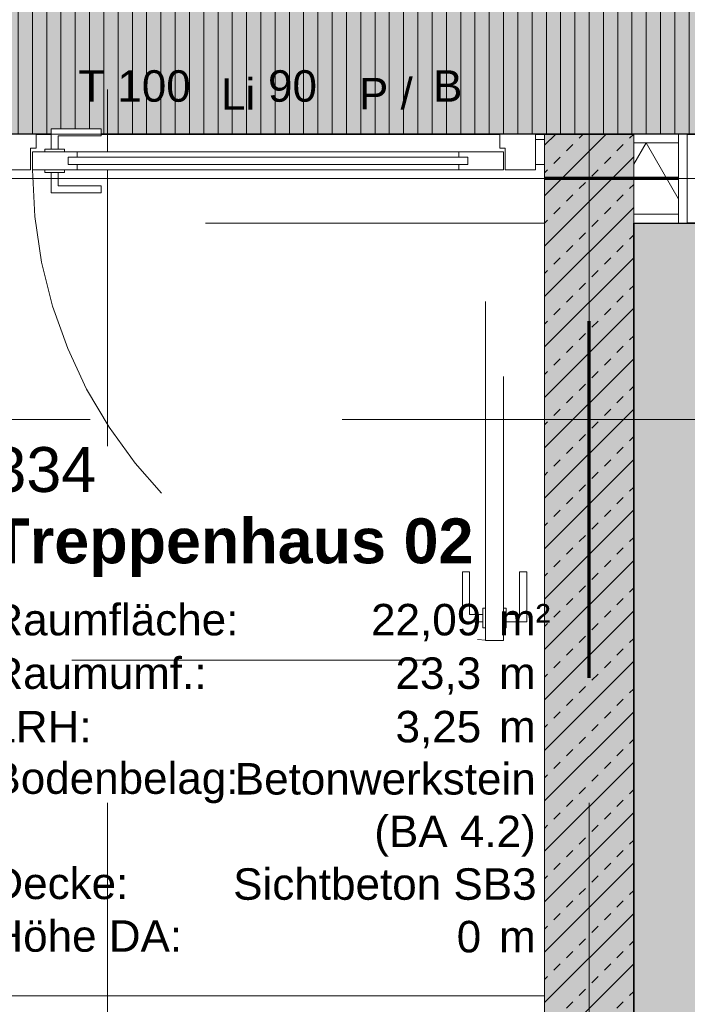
# Model space of a CAD drawing. Header units: metres. Extents: x -49 to 152, y -127 to 99.
# Tile 75 of 177: x -17.8 to -15.93, y -18.52 to -15.75. Entities that reach past the tile are written whole.
import ezdxf
from ezdxf.enums import TextEntityAlignment as Align

# ---------------------------------------------------------------- set-up
doc = ezdxf.new("R2010")
doc.units = ezdxf.units.M
for name, pattern in [('Achsen 01', [5.291531, 3.175, -1.058062, 0.352704, -0.705764]), ('gestrichelt - 01', [2, 1, -1]), ('ISO-07 Punktiert', [0.889, 0.127, -0.762]), ('ISO-08 Lang kurz gestrichelt', [9.144, 6.096, -0.762, 1.524, -0.762]), ('Raster 01', [2, 1, -1]), ('VW-01 Strichlinie kurz', [2, 1, -1])]:
    doc.linetypes.add(name, pattern=pattern)
for name, color, linetype, lineweight, true_color in [('013_Beton und Stahlbetonarbeiten-000 Sichtbeton-333 Außenstütze', 5, 'Continuous', 5, 0x0000ff), ('013_Beton und Stahlbetonarbeiten-000 Sichtbeton-341 tragende In', 5, 'Continuous', 5, 0x0000ff), ('013_Beton und Stahlbetonarbeiten-000 Sichtbeton-344 Innenwandöf', 5, 'Continuous', 5, 0x0000ff), ('021_DA-Oberlichter. Dachausstieg', 7, 'ISO-08 Lang kurz gestrichelt', 18, 0x777777), ('031_Metallbauarbeiten-350 Lamellendecke DS', 7, 'Continuous', 35, 0x666666), ('039_Trockenbauarbeiten-340 Dämmung', 7, 'Continuous', 9, 0xc0c0c0), ('039_Trockenbauarbeiten-350 Deckenspiegel', 7, 'Continuous', 35, 0x008011), ('AV1-Achsen', 1, 'Achsen 01', 18, 0xff0000), ('AV1-Raster', 7, 'Raster 01', 9, 0xa6a6a6), ('AV1-Stempel-Türnummern', 7, 'Continuous', 100, 0x02abea)]:
    doc.layers.add(name, color=color, linetype=linetype, lineweight=lineweight, true_color=true_color)
for name, color, linetype, lineweight in [('013_Beton und Stahlbetonarbeiten-000 Unterzüge', 7, 'ISO-07 Punktiert', 13), ('013_Beton und Stahlbetonarbeiten-340 Innenwände', 7, 'Continuous', 18), ('031_Metallbauarbeiten-340 Innentüren _ Elemente', 7, 'Continuous', 9), ('039_Trockenbauarbeiten-340 Gipskarton', 7, 'Continuous', 9), ('039_Trockenbauarbeiten-alllg.', 7, 'Continuous', 9), ('_1.35m (3D)', 7, 'Continuous', 9), ('_GRU (2D)', 7, 'Continuous', 9), ('_OG 3 (2D)', 7, 'Continuous', 9), ('_OG 3 - DS (2D)', 7, 'Continuous', 9), ('AV1-Brandschutzkonzept-Brandschutzkonzept', 7, 'Continuous', 5), ('AV1-Schnitt Achsen', 7, 'Achsen 01', 18), ('AV1-Stempel-Raumstempel', 7, 'Continuous', 9)]:
    doc.layers.add(name, color=color, linetype=linetype, lineweight=lineweight)
doc.styles.add('Arial', font='arial.ttf')
doc.styles.add('Arial (bold)', font='arialbd.ttf')

# ---------------------------------------------------------------- blocks, each defined once
blk = doc.blocks.new('Group-4')
at = {"layer": 'AV1-Raster'}
for p, q in [((-17.55, -22.95), (-17.55, 1.35)), ((-16.2, -22.95), (-16.2, 1.35)), ((1.35, -16.2), (-40.5, -16.2)), ((1.35, -17.55), (-40.5, -17.55))]:
    blk.add_line(p, q, dxfattribs=at)
blk = doc.blocks.new('1.35m (3D)')
at = {"layer": 'AV1-Raster', "color": 7}
blk.add_blockref('Group-4', (0, 0), dxfattribs=at)
blk = doc.blocks.new('OG 3 - DS (2D)')
at = {"layer": '031_Metallbauarbeiten-350 Lamellendecke DS', "linetype": 'Continuous', "lineweight": 0, "transparency": 33554508}
blk.add_hatch(color=254, dxfattribs=at).paths.add_polyline_path([(-22.825, -5.525), (-22.825, -7.975), (-16.075, -7.975), (-16.075, -13.625), (-22.825, -13.625), (-22.825, -16.075), (-13.625, -16.075), (-13.625, -6.425), (-14.975, -6.425), (-14.975, -5.525)])
at = {"layer": '031_Metallbauarbeiten-350 Lamellendecke DS', "linetype": 'Continuous', "lineweight": 9, "transparency": 33554508}
h = blk.add_hatch(dxfattribs=at)
h.set_pattern_fill('Lamellendecke', color=252, style=0, pattern_type=2)
h.set_pattern_definition([(90, (0, 0), (0.04, 0), [])])
h.paths.add_polyline_path([(-22.825, -5.525), (-22.825, -7.975), (-16.075, -7.975), (-16.075, -13.625), (-22.825, -13.625), (-22.825, -16.075), (-13.625, -16.075), (-13.625, -6.425), (-14.975, -6.425), (-14.975, -5.525)])
at = {"layer": '039_Trockenbauarbeiten-350 Deckenspiegel', "linetype": 'Continuous', "lineweight": 0, "transparency": 33554483}
blk.add_hatch(color=106, dxfattribs=at).paths.add_polyline_path([(-16.075, -16.325), (-16.075, -21.265), (-13.835, -21.265), (-13.835, -17.915), (-14.725, -17.915), (-14.725, -17.765), (-13.835, -17.765), (-13.835, -16.325)])
at = {"layer": '031_Metallbauarbeiten-350 Lamellendecke DS', "flags": 128}
blk.add_lwpolyline([(-22.825, -5.525), (-22.825, -7.975), (-16.075, -7.975), (-16.075, -13.625), (-22.825, -13.625), (-22.825, -16.075), (-13.625, -16.075), (-13.625, -6.425), (-14.975, -6.425), (-14.975, -5.525)], close=True, dxfattribs=at)
at = {"layer": '039_Trockenbauarbeiten-350 Deckenspiegel', "flags": 128}
blk.add_lwpolyline([(-16.075, -16.325), (-16.075, -21.265), (-13.835, -21.265), (-13.835, -17.915), (-14.725, -17.915), (-14.725, -17.765), (-13.835, -17.765), (-13.835, -16.325)], close=True, dxfattribs=at)
blk = doc.blocks.new('Group-155')
at = {"color": 255, "linetype": 'Continuous', "lineweight": 5}
blk.add_wipeout([(-16.1, 14.675), (-16.1, 14.825), (-16.3, 14.825), (-16.3, 14.675)], dxfattribs=at).dxf.layer = '039_Trockenbauarbeiten-340 Dämmung'
blk = doc.blocks.new('Group-156')
at = {"layer": '039_Trockenbauarbeiten-340 Dämmung', "transparency": 33554687, "flags": 128}
blk.add_lwpolyline([(-16.3, 14.675), (-16.1, 14.7905), (-16.1598, 14.825)], dxfattribs=at)
blk = doc.blocks.new('Group-157')
at = {"layer": '039_Trockenbauarbeiten-340 Dämmung'}
blk.add_blockref('Group-155', (0, 0), dxfattribs=at)
at = {"layer": '039_Trockenbauarbeiten-340 Dämmung', "transparency": 33554687}
blk.add_blockref('Group-156', (0, 0), dxfattribs=at)
blk = doc.blocks.new('Parametric Object-6')
at = {"layer": '039_Trockenbauarbeiten-340 Dämmung', "color": 7, "transparency": 33554687}
blk.add_blockref('Group-157', (0, 0), dxfattribs=at)
at = {"layer": '039_Trockenbauarbeiten-340 Dämmung', "color": 0, "flags": 1}
for tag in ['IFC_UUID', 'instanceID', 'prm0_name', 'prm0_type', 'prm0_value', 'prm1_name', 'prm1_type', 'prm1_value', 'prm2_name', 'prm2_type', 'prm2_value', 'prm3_name', 'prm3_type', 'prm3_value', 'prm4_name', 'prm4_type', 'prm4_value', 'prm5_name', 'prm5_type', 'prm5_value', 'prm6_name', 'prm6_type', 'prm6_value']:
    blk.add_attdef(tag, (-16.075, -16.3), '', height=0.00018, dxfattribs=at)
blk = doc.blocks.new('COE - Innentür 1.55 - 01')
at = {"layer": '031_Metallbauarbeiten-340 Innentüren _ Elemente', "color": 253, "linetype": 'gestrichelt - 01', "lineweight": 9, "flags": 128}
for points in [[(0.0125, 1.4425), (-0.0075, 1.4425), (-0.0075, 1.48), (-0.1275, 1.48), (-0.1275, 1.5), (0.0125, 1.5)], [(-0.025, 1.435), (-0.025, 1.4425), (0.03, 1.4425), (0.03, 1.435)], [(0.065, 1.435), (0.065, 1.385), (-1.255, 1.385), (-1.255, 1.435)], [(-0.025, 1.3775), (-0.025, 1.385), (0.03, 1.385), (0.03, 1.3775)], [(0.0125, 1.3775), (-0.0075, 1.3775), (-0.0075, 1.34), (-0.1275, 1.34), (-0.1275, 1.32), (0.0125, 1.32)]]:
    blk.add_lwpolyline(points, close=True, dxfattribs=at)
at = {"layer": '031_Metallbauarbeiten-340 Innentüren _ Elemente', "color": 253, "linetype": 'gestrichelt - 01', "lineweight": 9}
blk.add_arc((-1.255, 1.435), 1.32, 270, 357.8307, dxfattribs=at)
at = {"color": 255}
blk.add_wipeout([(-1.34, 1.55), (-1.27, 1.55), (-1.27, 1.525), (-1.34, 1.525)], dxfattribs=at).dxf.layer = '031_Metallbauarbeiten-340 Innentüren _ Elemente'
at = {"layer": '031_Metallbauarbeiten-340 Innentüren _ Elemente', "flags": 128}
blk.add_lwpolyline([(-1.34, 1.55), (-1.27, 1.55), (-1.27, 1.525), (-1.34, 1.525)], close=True, dxfattribs=at)
at = {"color": 255}
blk.add_wipeout([(-1.305, 1.335), (-1.255, 1.335), (-1.255, 0.215), (-1.305, 0.215)], dxfattribs=at).dxf.layer = '031_Metallbauarbeiten-340 Innentüren _ Elemente'
at = {"layer": '031_Metallbauarbeiten-340 Innentüren _ Elemente', "color": 253, "flags": 128}
blk.add_lwpolyline([(-1.305, 1.335), (-1.255, 1.335), (-1.255, 0.215), (-1.305, 0.215)], close=True, dxfattribs=at)
at = {"color": 255}
blk.add_wipeout([(-1.315, 1.44), (-1.255, 1.44), (-1.255, 1.525), (-1.355, 1.525), (-1.355, 1.425), (-1.315, 1.425)], dxfattribs=at).dxf.layer = '031_Metallbauarbeiten-340 Innentüren _ Elemente'
at = {"layer": '031_Metallbauarbeiten-340 Innentüren _ Elemente', "flags": 128}
blk.add_lwpolyline([(-1.315, 1.44), (-1.255, 1.44), (-1.255, 1.525), (-1.355, 1.525), (-1.355, 1.425), (-1.315, 1.425)], close=True, dxfattribs=at)
at = {"color": 255}
for points in [[(-1.3125, 0.1675), (-1.3125, 0.1875), (-1.35, 0.1875), (-1.35, 0.3075), (-1.37, 0.3075), (-1.37, 0.1675)], [(-1.2475, 0.1675), (-1.2475, 0.1875), (-1.21, 0.1875), (-1.21, 0.3075), (-1.19, 0.3075), (-1.19, 0.1675)]]:
    blk.add_wipeout(points, dxfattribs=at).dxf.layer = '031_Metallbauarbeiten-340 Innentüren _ Elemente'
at = {"layer": '031_Metallbauarbeiten-340 Innentüren _ Elemente', "flags": 128}
for points in [[(-1.3125, 0.1675), (-1.3125, 0.1875), (-1.35, 0.1875), (-1.35, 0.3075), (-1.37, 0.3075), (-1.37, 0.1675)], [(-1.2475, 0.1675), (-1.2475, 0.1875), (-1.21, 0.1875), (-1.21, 0.3075), (-1.19, 0.3075), (-1.19, 0.1675)]]:
    blk.add_lwpolyline(points, close=True, dxfattribs=at)
at = {"color": 255}
for points in [[(-1.3125, 0.205), (-1.305, 0.205), (-1.305, 0.15), (-1.3125, 0.15)], [(-1.255, 0.205), (-1.2475, 0.205), (-1.2475, 0.15), (-1.255, 0.15)]]:
    blk.add_wipeout(points, dxfattribs=at).dxf.layer = '031_Metallbauarbeiten-340 Innentüren _ Elemente'
at = {"layer": '031_Metallbauarbeiten-340 Innentüren _ Elemente', "flags": 128}
for points in [[(-1.3125, 0.205), (-1.305, 0.205), (-1.305, 0.15), (-1.3125, 0.15)], [(-1.255, 0.205), (-1.2475, 0.205), (-1.2475, 0.15), (-1.255, 0.15)]]:
    blk.add_lwpolyline(points, close=True, dxfattribs=at)
at = {"color": 255}
blk.add_wipeout([(-1.255, 0.115), (-1.305, 0.115), (-1.305, 0.24), (-1.29, 0.24), (-1.29, 0.215), (-1.27, 0.215), (-1.27, 0.24), (-1.255, 0.24)], dxfattribs=at).dxf.layer = '031_Metallbauarbeiten-340 Innentüren _ Elemente'
at = {"layer": '031_Metallbauarbeiten-340 Innentüren _ Elemente', "flags": 128}
blk.add_lwpolyline([(-1.255, 0.115), (-1.305, 0.115), (-1.305, 0.24), (-1.29, 0.24), (-1.29, 0.215), (-1.27, 0.215), (-1.27, 0.24), (-1.255, 0.24)], close=True, dxfattribs=at)
at = {"color": 255}
for points in [[(-1.29, 1.335), (-1.27, 1.335), (-1.27, 0.215), (-1.29, 0.215)], [(-1.315, 0.11), (-1.255, 0.11), (-1.255, 0.025), (-1.355, 0.025), (-1.355, 0.125), (-1.315, 0.125)]]:
    blk.add_wipeout(points, dxfattribs=at).dxf.layer = '031_Metallbauarbeiten-340 Innentüren _ Elemente'
at = {"layer": '031_Metallbauarbeiten-340 Innentüren _ Elemente', "flags": 128}
for points in [[(-1.29, 1.335), (-1.27, 1.335), (-1.27, 0.215), (-1.29, 0.215)], [(-1.315, 0.11), (-1.255, 0.11), (-1.255, 0.025), (-1.355, 0.025), (-1.355, 0.125), (-1.315, 0.125)]]:
    blk.add_lwpolyline(points, close=True, dxfattribs=at)
at = {"color": 255}
for points in [[(-1.255, 1.435), (-1.305, 1.435), (-1.305, 1.31), (-1.29, 1.31), (-1.29, 1.335), (-1.27, 1.335), (-1.27, 1.31), (-1.255, 1.31)], [(-1.34, 0.025), (-1.27, 0.025), (-1.27, 0), (-1.34, 0)]]:
    blk.add_wipeout(points, dxfattribs=at).dxf.layer = '031_Metallbauarbeiten-340 Innentüren _ Elemente'
at = {"layer": '031_Metallbauarbeiten-340 Innentüren _ Elemente', "flags": 128}
for points in [[(-1.255, 1.435), (-1.305, 1.435), (-1.305, 1.31), (-1.29, 1.31), (-1.29, 1.335), (-1.27, 1.335), (-1.27, 1.31), (-1.255, 1.31)], [(-1.34, 0.025), (-1.27, 0.025), (-1.27, 0), (-1.34, 0)]]:
    blk.add_lwpolyline(points, close=True, dxfattribs=at)
blk = doc.blocks.new('Raumstempel - Symbol - 1 (2D)')
at = {"layer": 'AV1-Stempel-Raumstempel', "attachment_point": 1, "line_spacing_factor": 0.967919, "style": 'Arial'}
for s, insert, char_height in [('m²', (1.6225, -0.6736), 0.08826), ('Raumfläche:', (0.2, -0.6736), 0.088263), ('Raumumf.:', (0.2, -0.8236), 0.08826), ('m', (1.6225, -0.8236), 0.0883), ('LRH:', (0.2, -0.9736), 0.08826), ('m', (1.6225, -0.9736), 0.0883), ('Bodenbelag:', (0.2, -1.118), 0.088263), ('Decke:', (0.2, -1.4131), 0.08826), ('Höhe DA:', (0.2, -1.5607), 0.08826), ('m', (1.6225, -1.5625), 0.0883)]:
    blk.add_mtext(s, dxfattribs=dict(at, insert=insert, char_height=char_height))
at = {"layer": 'AV1-Stempel-Raumstempel'}
for tag, style, p in [('Raumnummer', 'Arial', (0.2, -0.2337)), ('Raumname', 'Arial (bold)', (0.2, -0.4337))]:
    blk.add_attdef(tag, text='', height=0.1261, dxfattribs=dict(at, style=style)).set_placement(p, align=Align.TOP_LEFT)
at = {"layer": 'AV1-Stempel-Raumstempel', "style": 'Arial'}
for tag, p in [('Raumfläche', (1.5725, -0.6736)), ('Raumumfang', (1.5725, -0.8236)), ('LRH', (1.5725, -0.9736)), ('Bodenbelag', (1.7253, -1.1199)), ('Bodendetail', (1.7253, -1.2674)), ('Decke', (1.7278, -1.415)), ('Höhe_DA', (1.5725, -1.5625))]:
    blk.add_attdef(tag, text='', height=0.0883, dxfattribs=at).set_placement(p, align=Align.TOP_RIGHT)
blk = doc.blocks.new('Türnummer - Innentür')
at = {"layer": '031_Metallbauarbeiten-340 Innentüren _ Elemente', "style": 'Arial'}
blk.add_text('T 100', height=0.08826, dxfattribs=at).set_placement((0.1591, 0), align=Align.BOTTOM_CENTER)
blk.add_text('90', height=0.08826, dxfattribs=at).set_placement((0.5333, 0), align=Align.BOTTOM_LEFT)
at = {"layer": '031_Metallbauarbeiten-340 Innentüren _ Elemente', "color": 12, "style": 'Arial'}
blk.add_text('B', height=0.0883, dxfattribs=at).set_placement((1.0781, 0), align=Align.BOTTOM_RIGHT)
at = {"layer": '031_Metallbauarbeiten-340 Innentüren _ Elemente', "insert": (0.4494, 0.0039), "char_height": 0.08826, "attachment_point": 8, "line_spacing_factor": 0.965511, "style": 'Arial'}
blk.add_mtext('Li', dxfattribs=at)
at = {"layer": '031_Metallbauarbeiten-340 Innentüren _ Elemente', "color": 12, "insert": (0.9389, 0.0039), "char_height": 0.08826, "attachment_point": 9, "line_spacing_factor": 0.965511, "style": 'Arial'}
blk.add_mtext('P /', dxfattribs=at)
blk = doc.blocks.new('OG 3 (2D)')
at = {"layer": '021_DA-Oberlichter. Dachausstieg', "lineweight": 18}
blk.add_line((-17.875, -18.4919), (-16.325, -18.4919), dxfattribs=at)
at = {"layer": 'AV1-Brandschutzkonzept-Brandschutzkonzept', "color": 14, "linetype": 'gestrichelt - 01', "lineweight": 70, "transparency": 33554687}
blk.add_line((-16.2, -21.6), (-16.2, -16.2), dxfattribs=at)
at = {"layer": '031_Metallbauarbeiten-340 Innentüren _ Elemente', "color": 7, "rotation": 270}
blk.add_blockref('COE - Innentür 1.55 - 01', (-17.875, -17.43), dxfattribs=at)
at = {"layer": '039_Trockenbauarbeiten-340 Dämmung', "rotation": 90}
blk.add_blockref('Parametric Object-6', (-1.25, 0), dxfattribs=at)
at = {"layer": 'AV1-Stempel-Türnummern', "color": 7}
blk.add_blockref('Türnummer - Innentür', (-17.6331, -16.0108), dxfattribs=at)
at = {"layer": '013_Beton und Stahlbetonarbeiten-340 Innenwände', "linetype": 'Continuous', "lineweight": 0, "true_color": 0xc0c0c0}
blk.add_hatch(color=9, dxfattribs=at).paths.add_polyline_path([(-16.325, -21.475), (-16.325, -16.075), (-16.075, -16.075), (-16.075, -21.475)])
at = {"layer": '013_Beton und Stahlbetonarbeiten-340 Innenwände', "linetype": 'Continuous', "lineweight": 13}
h = blk.add_hatch(dxfattribs=at)
h.set_pattern_fill('Stahlbeton', color=251, style=0, pattern_type=2)
h.set_pattern_definition([(45, (0, 0), (0.07071068, -0.07071068), [0.025, -0.025])])
h.paths.add_polyline_path([(-16.325, -21.475), (-16.325, -16.075), (-16.075, -16.075), (-16.075, -21.475)])
h = blk.add_hatch(dxfattribs=at)
h.set_pattern_fill('Stahlbeton-1', color=251, style=0, pattern_type=2)
h.set_pattern_definition([(-135, (0.03106, -0.03313), (0.07071068, -0.07071068), [])])
h.paths.add_polyline_path([(-16.325, -21.475), (-16.325, -16.075), (-16.075, -16.075), (-16.075, -21.475)])
at = {"layer": '013_Beton und Stahlbetonarbeiten-000 Sichtbeton-341 tragende In', "color": 30}
for points in [[(-16.325, -16.075), (-16.075, -16.075), (-16.275, -16.125), (-16.075, -16.125)], [(-16.325, -21.475), (-16.275, -21.475), (-16.325, -16.325), (-16.275, -16.325)]]:
    blk.add_solid(points, dxfattribs=at)
at = {"layer": '013_Beton und Stahlbetonarbeiten-000 Sichtbeton-344 Innenwandöf', "color": 30}
blk.add_solid([(-16.275, -16.125), (-16.275, -16.325), (-16.325, -16.075), (-16.325, -16.325)], dxfattribs=at)
at = {"layer": '013_Beton und Stahlbetonarbeiten-000 Unterzüge', "linetype": 'VW-01 Strichlinie kurz', "flags": 128}
blk.add_lwpolyline([(-17.875, -16.325), (-17.875, -16.075), (-16.325, -16.075), (-16.325, -16.325)], close=True, dxfattribs=at)
at = {"layer": '013_Beton und Stahlbetonarbeiten-340 Innenwände', "flags": 128}
blk.add_lwpolyline([(-16.325, -21.475), (-16.325, -16.075), (-16.075, -16.075), (-16.075, -21.475)], close=True, dxfattribs=at)
at = {"layer": '039_Trockenbauarbeiten-alllg.', "color": 12, "linetype": 'ISO-07 Punktiert'}
blk.add_line((-17.875, -16.2), (-16.325, -16.2), dxfattribs=at)
at = {"layer": 'AV1-Brandschutzkonzept-Brandschutzkonzept', "color": 14, "linetype": 'gestrichelt - 01', "lineweight": 70, "transparency": 33554687}
blk.add_line((-16.2, -16.2), (-16.325, -16.2), dxfattribs=at)
at = {"layer": 'AV1-Brandschutzkonzept-Brandschutzkonzept', "color": 40, "linetype": 'gestrichelt - 01', "lineweight": 70, "true_color": 0xffc000, "transparency": 33554687}
blk.add_line((-15.925, -16.2), (-16.2, -16.2), dxfattribs=at)
at = {"layer": 'AV1-Stempel-Raumstempel'}
blk.add_blockref('Raumstempel - Symbol - 1 (2D)', (-18.075, -16.719), dxfattribs=at).add_auto_attribs({'Raumname': 'Treppenhaus 02', 'Raumnummer': '334', 'Bodendetail': '(BA 4.2)', 'Raumfläche': '22,09', 'LRH': '3,25', 'Raumumfang': '23,3', 'Höhe_DA': '0', 'Decke': 'Sichtbeton SB3', 'Bodenbelag': 'Betonwerkstein'})
at = {"color": 255}
for points in [[(-16.075, -16.075), (-15.925, -16.075), (-15.925, -16.1), (-16.075, -16.1)], [(-16.075, -16.3), (-15.925, -16.3), (-15.925, -16.325), (-16.075, -16.325)]]:
    blk.add_wipeout(points, dxfattribs=at).dxf.layer = '039_Trockenbauarbeiten-340 Gipskarton'
at = {"layer": '013_Beton und Stahlbetonarbeiten-000 Sichtbeton-333 Außenstütze', "color": 30}
blk.add_solid([(-16.125, -21.525), (-16.075, -21.525), (-16.125, -16.125), (-16.075, -16.125)], dxfattribs=at)
at = {"layer": '039_Trockenbauarbeiten-340 Gipskarton', "flags": 128}
for points in [[(-16.075, -16.075), (-15.925, -16.075), (-15.925, -16.1), (-16.075, -16.1)], [(-16.075, -16.3), (-15.925, -16.3), (-15.925, -16.325), (-16.075, -16.325)]]:
    blk.add_lwpolyline(points, close=True, dxfattribs=at)
at = {"color": 255}
blk.add_wipeout([(-15.925, -16.075), (-15.925, -16.325), (-15.95, -16.325), (-15.95, -16.075)], dxfattribs=at).dxf.layer = '039_Trockenbauarbeiten-340 Gipskarton'
at = {"layer": '039_Trockenbauarbeiten-340 Gipskarton', "flags": 128}
blk.add_lwpolyline([(-15.925, -16.075), (-15.925, -16.325), (-15.95, -16.325), (-15.95, -16.075)], close=True, dxfattribs=at)
blk = doc.blocks.new('Group-874')
at = {"layer": 'AV1-Achsen'}
blk.add_line((-16.2, -26.5), (-16.2, 4.9), dxfattribs=at)
blk = doc.blocks.new('Group-880')
at = {"layer": 'AV1-Achsen'}
blk.add_line((-43.35, -16.2), (4.2, -16.2), dxfattribs=at)
blk = doc.blocks.new('Group-885')
at = {"layer": 'AV1-Schnitt Achsen'}
blk.add_line((-43.35, -16.875), (4.2, -16.875), dxfattribs=at)
blk = doc.blocks.new('GRU (2D)')
at = {"layer": 'AV1-Achsen', "color": 7}
for name in ['Group-874', 'Group-880']:
    blk.add_blockref(name, (0, 0), dxfattribs=at)
at = {"layer": 'AV1-Schnitt Achsen', "color": 7}
blk.add_blockref('Group-885', (0, 0), dxfattribs=at)

msp = doc.modelspace()

# ---------------------------------------------------------------- block references
at = {"layer": '_1.35m (3D)'}
msp.add_blockref('1.35m (3D)', (0, 0), dxfattribs=at)

# ---------------------------------------------------------------- next in the draw order: block references
at = {"layer": '_OG 3 - DS (2D)'}
msp.add_blockref('OG 3 - DS (2D)', (0, 0), dxfattribs=at)

# ---------------------------------------------------------------- next in the draw order: block references
at = {"layer": '_OG 3 (2D)'}
msp.add_blockref('OG 3 (2D)', (0, 0), dxfattribs=at)

# ---------------------------------------------------------------- next in the draw order: block references
at = {"layer": '_GRU (2D)'}
msp.add_blockref('GRU (2D)', (0, 0), dxfattribs=at)

doc.saveas('drawing.dxf')
